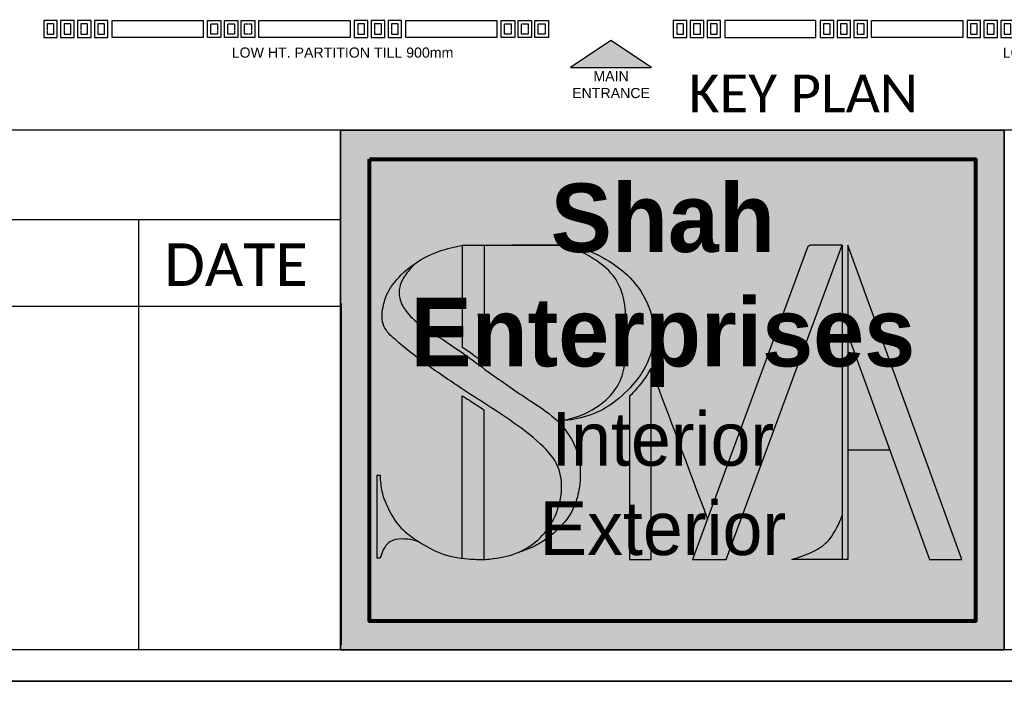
# Model space of a CAD drawing. Header units: millimetres. Extents: x 502444 to 745500, y -417645 to -375189.
# Tile 64 of 208: x 640447 to 645040, y -393956 to -390869. Entities that reach past the tile are written whole.
import ezdxf

# ---------------------------------------------------------------- set-up
doc = ezdxf.new("R2010")
doc.units = ezdxf.units.MM
doc.linetypes.add('DASHED', pattern=[0.75, 0.5, -0.25])
for name, color, linetype, lineweight in [('0FM-WS-TEXT', 7, 'Continuous', 25), ('G-ANNO-TEXT', 231, 'Continuous', 9), ('Text', 7, 'Continuous', 25), ('Wall New', 1, 'Continuous', 50)]:
    doc.layers.add(name, color=color, linetype=linetype, lineweight=lineweight)
doc.styles.add('ARIAL', font='arial.ttf')
doc.styles.add('Arial_B_4', font='arialbd.ttf', dxfattribs={"height": 800})

# ---------------------------------------------------------------- blocks, each defined once
blk = doc.blocks.new('logo')
at = {"layer": 'Wall New'}
h = blk.add_hatch(color=7, dxfattribs=at)
h.dxf.hatch_style = 1
edge = h.paths.add_edge_path()
edge.add_spline(control_points=[(65926.32732787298, -4520.094032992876), (65926.1228509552, -4519.88899023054), (65924.3385281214, -4518.183820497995), (65919.54680315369, -4515.182403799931), (65911.55111347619, -4509.614694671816), (65903.25496574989, -4503.348192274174), (65895.79311485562, -4499.10011948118), (65893.55091115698, -4494.881910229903), (65893.54196151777, -4492.071246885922), (65894.92808825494, -4489.731452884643), (65896.12217980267, -4488.297914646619), (65896.67030885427, -4487.639871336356)], knot_values=[0, 0, 0, 0, 0.867858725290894, 7.401282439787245, 16.84919293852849, 30.07839875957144, 38.91655751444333, 41.68812970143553, 43.97194689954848, 47.01151844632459, 49.590735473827, 49.590735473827, 49.590735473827, 49.590735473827], degree=3, periodic=0)
edge.add_spline(control_points=[(65896.67030885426, -4487.639871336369), (65895.92114814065, -4488.165959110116), (65893.8028151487, -4489.870670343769), (65891.35862709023, -4492.807859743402), (65890.06492843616, -4496.706629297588), (65889.90602339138, -4500.58724637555), (65893.86920417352, -4504.223637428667), (65899.16805926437, -4508.363811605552), (65907.17849125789, -4513.833384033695), (65915.43403955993, -4518.995131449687), (65922.35502716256, -4524.055133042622), (65926.76506230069, -4528.964500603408), (65927.36107414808, -4534.817846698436), (65925.8635055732, -4540.194380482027), (65922.60699536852, -4544.541443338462), (65919.71695260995, -4546.410011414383), (65918.29826566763, -4547.023579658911), (65918.27821879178, -4547.032193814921)], knot_values=[50.48678172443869, 50.48678172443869, 50.48678172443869, 50.48678172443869, 53.20760084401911, 58.5349938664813, 61.6369995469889, 65.56471417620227, 69.20875779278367, 76.89681575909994, 86.16477467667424, 98.12987605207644, 106.0842714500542, 112.0372464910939, 117.1298886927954, 122.963482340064, 128.467721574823, 133.031523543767, 133.0968729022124, 133.0968729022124, 133.0968729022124, 133.0968729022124], weights=[1, 1, 1, 1, 1, 1, 1, 1, 1, 1, 1, 1, 1, 1, 1, 1, 1, 1], degree=3, periodic=0)
edge.add_spline(control_points=[(65918.27821879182, -4547.032193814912), (65918.99569904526, -4546.806679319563), (65920.83715103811, -4546.227884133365), (65923.71842912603, -4544.578977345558), (65926.7764144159, -4542.078668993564), (65929.39307902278, -4538.740599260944), (65930.6263412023, -4535.02370299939), (65931.04522361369, -4531.116775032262), (65930.8020001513, -4527.156352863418), (65929.02379137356, -4523.240054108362), (65927.2905837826, -4521.05995449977), (65926.32732787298, -4520.094032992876)], knot_values=[49.590735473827, 49.590735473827, 49.590735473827, 49.590735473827, 51.84319754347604, 55.37180156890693, 59.46141335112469, 63.65059152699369, 67.90451495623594, 71.00000374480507, 75.43421065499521, 79.60582464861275, 83.69415918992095, 83.69415918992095, 83.69415918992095, 83.69415918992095], degree=3, periodic=0)
edge = h.paths.add_edge_path()
edge.add_spline(control_points=[(65911.15706209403, -4483.714697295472), (65909.66705064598, -4483.714697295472), (65908.17703919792, -4483.714697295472), (65906.68702774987, -4483.714697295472)], knot_values=[7.51567503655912, 7.51567503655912, 7.51567503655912, 7.51567503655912, 11.98570938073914, 11.98570938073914, 11.98570938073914, 11.98570938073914], weights=[1, 1, 1, 1], degree=3, periodic=0)
edge.add_spline(control_points=[(65906.68702774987, -4483.714697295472), (65906.68702774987, -4490.752476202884), (65906.68702774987, -4497.790255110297), (65906.68702774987, -4504.82803401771)], knot_values=[6.51567503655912, 6.51567503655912, 6.51567503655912, 6.51567503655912, 7.51567503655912, 7.51567503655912, 7.51567503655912, 7.51567503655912], weights=[1, 1, 1, 1], degree=3, periodic=0)
edge.add_spline(control_points=[(65906.68702774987, -4504.82803401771), (65907.7610623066, -4505.584761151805), (65908.81980067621, -4506.349529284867), (65910.30172647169, -4507.426266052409), (65910.72951816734, -4507.737715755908), (65911.15706209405, -4508.048751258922)], knot_values=[1, 1, 1, 1, 4.920055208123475, 4.920055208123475, 6.51567503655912, 6.51567503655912, 6.51567503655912, 6.51567503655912], weights=[1, 1, 1, 1, 1, 1], degree=3, periodic=0)
edge.add_spline(control_points=[(65911.15706209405, -4508.048751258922), (65911.15706209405, -4499.937399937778), (65911.15706209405, -4491.826048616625), (65911.15706209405, -4483.714697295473)], knot_values=[0, 0, 0, 0, 1, 1, 1, 1], weights=[1, 1, 1, 1], degree=3, periodic=0)
edge = h.paths.add_edge_path()
edge.add_spline(control_points=[(65926.32732787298, -4520.094032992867), (65928.14327062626, -4519.864546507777), (65931.86601940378, -4519.394090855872), (65937.33780130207, -4516.948838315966), (65941.65530810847, -4512.901152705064), (65945.38716069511, -4507.704936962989), (65946.65059045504, -4501.28148697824), (65944.79144368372, -4495.055523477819), (65941.40787851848, -4490.274369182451), (65936.66029614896, -4486.676563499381), (65931.87478668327, -4484.349004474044), (65928.49271372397, -4483.882319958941), (65927.27794859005, -4483.714697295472)], knot_values=[28.10659587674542, 28.10659587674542, 28.10659587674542, 28.10659587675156, 33.58032347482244, 39.32793679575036, 45.72688672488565, 51.12485412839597, 58.33784476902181, 64.40102770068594, 70.15272062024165, 75.6086114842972, 82.14980521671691, 85.81611139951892, 85.81611139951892, 85.81611139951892, 85.81611139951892], weights=[1, 1, 1, 1, 1, 1, 1, 1, 1, 1, 1, 1, 1], degree=3, periodic=0)
edge.add_spline(control_points=[(65927.27794859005, -4483.714697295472), (65928.17363530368, -4483.993565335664), (65930.36068687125, -4484.674494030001), (65934.01291733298, -4486.583985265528), (65937.5791297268, -4489.345575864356), (65940.13153193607, -4494.178919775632), (65940.50509810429, -4500.222536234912), (65940.47639201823, -4506.385122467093), (65939.47854824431, -4511.955339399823), (65935.97118947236, -4516.407761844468), (65931.20475309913, -4519.054080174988), (65927.61298398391, -4519.819908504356), (65926.32732787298, -4520.094032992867)], knot_values=[85.81611139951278, 85.81611139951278, 85.81611139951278, 85.81611139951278, 88.62523408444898, 92.675313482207, 98.1508549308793, 101.8316851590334, 108.7094344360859, 115.9402996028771, 120.4648801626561, 125.325234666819, 132.3907371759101, 136.3297490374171, 136.3297490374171, 136.3297490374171, 136.3297490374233], weights=[1, 1, 1, 1, 1, 1, 1, 1, 1, 1, 1, 1, 1], degree=3, periodic=0)
edge = h.paths.add_edge_path()
edge.add_spline(control_points=[(65911.08688957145, -4548.543095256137), (65911.08688957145, -4538.253733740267), (65911.08688957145, -4527.964372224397), (65911.08688957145, -4517.675010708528)], knot_values=[6.314873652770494, 6.314873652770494, 6.314873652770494, 6.314873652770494, 7.314873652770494, 7.314873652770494, 7.314873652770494, 7.314873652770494], weights=[1, 1, 1, 1], degree=3, periodic=0)
edge.add_spline(control_points=[(65911.08688957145, -4517.675010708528), (65910.08407910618, -4517.023955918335), (65909.07580028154, -4516.374427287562), (65907.58323034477, -4515.407846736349), (65907.09994556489, -4515.093867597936), (65906.61685522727, -4514.778347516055)], knot_values=[1, 1, 1, 1, 4.595369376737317, 4.595369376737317, 6.314873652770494, 6.314873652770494, 6.314873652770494, 6.314873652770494], weights=[1, 1, 1, 1, 1, 1], degree=3, periodic=0)
edge.add_spline(control_points=[(65906.61685522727, -4514.778347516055), (65906.61685522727, -4525.950102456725), (65906.61685522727, -4537.121857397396), (65906.61685522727, -4548.293612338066)], knot_values=[0, 0, 0, 0, 1, 1, 1, 1], weights=[1, 1, 1, 1], degree=3, periodic=0)
edge.add_spline(control_points=[(65906.61685522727, -4548.293612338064), (65907.00464915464, -4548.342551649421), (65908.49631665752, -4548.495169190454), (65909.98572179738, -4548.525759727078), (65911.0868895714, -4548.543095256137)], knot_values=[38.64654216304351, 38.64654216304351, 38.64654216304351, 38.64654216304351, 39.81212905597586, 43.11924199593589, 43.11924199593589, 43.11924199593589, 43.11924199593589], weights=[1, 1, 1, 1, 1], degree=3, periodic=0)
edge = h.paths.add_edge_path()
edge.add_spline(control_points=[(65897.79348206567, -4544.969844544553), (65897.52532202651, -4544.796118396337), (65896.04820641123, -4543.812354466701), (65893.46709142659, -4541.89074111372), (65891.46649840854, -4538.366520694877), (65889.99028359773, -4535.013483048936), (65889.74944239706, -4532.603148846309), (65889.6676251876, -4531.346926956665), (65889.6569317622, -4531.182740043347)], knot_values=[12.44897845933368, 12.44897845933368, 12.44897845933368, 12.44897845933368, 13.40008544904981, 17.7243823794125, 21.96377375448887, 25.36521328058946, 28.64998448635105, 29.14384819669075, 29.14384819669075, 29.14384819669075, 29.14384819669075], weights=[1, 1, 1, 1, 1, 1, 1, 1, 1], degree=3, periodic=0)
edge.add_spline(control_points=[(65889.6569317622, -4531.182740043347), (65889.4526859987, -4531.182740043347), (65889.24844023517, -4531.182740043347), (65889.04419447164, -4531.182740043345)], knot_values=[11.83624116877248, 11.83624116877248, 11.83624116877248, 11.83624116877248, 12.44897845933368, 12.44897845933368, 12.44897845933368, 12.44897845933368], weights=[1, 1, 1, 1], degree=3, periodic=0)
edge.add_spline(control_points=[(65889.04419447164, -4531.182740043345), (65889.04419447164, -4536.877253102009), (65889.04419447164, -4542.571766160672), (65889.04419447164, -4548.266279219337)], knot_values=[10.83624116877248, 10.83624116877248, 10.83624116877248, 10.83624116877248, 11.83624116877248, 11.83624116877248, 11.83624116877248, 11.83624116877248], weights=[1, 1, 1, 1], degree=3, periodic=0)
edge.add_spline(control_points=[(65889.04419447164, -4548.266279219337), (65889.24844023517, -4548.266279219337), (65889.4526859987, -4548.266279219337), (65889.6569317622, -4548.266279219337)], knot_values=[10.22350387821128, 10.22350387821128, 10.22350387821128, 10.22350387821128, 10.83624116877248, 10.83624116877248, 10.83624116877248, 10.83624116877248], weights=[1, 1, 1, 1], degree=3, periodic=0)
edge.add_spline(control_points=[(65889.6569317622, -4548.266279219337), (65889.83347909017, -4547.739648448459), (65890.25426248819, -4546.484475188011), (65891.58212756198, -4544.557764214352), (65894.13099015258, -4544.220281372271), (65896.18907932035, -4544.414592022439), (65897.364632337, -4544.821428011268), (65897.79348206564, -4544.969844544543)], knot_values=[0, 0, 0, 0, 1.678080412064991, 3.99954157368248, 6.506296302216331, 8.867441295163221, 10.22350387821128, 10.22350387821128, 10.22350387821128, 10.22350387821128], weights=[1, 1, 1, 1, 1, 1, 1, 1], degree=3, periodic=0)
edge = h.paths.add_edge_path()
edge.add_spline(control_points=[(65945.517516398, -4548.543095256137), (65945.51751639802, -4535.384023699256), (65945.51751639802, -4522.224952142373), (65945.51751639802, -4509.06588058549)], knot_values=[9.93112164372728, 9.93112164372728, 9.93112164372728, 9.93112164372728, 10.93112164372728, 10.93112164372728, 10.93112164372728, 10.93112164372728], weights=[1, 1, 1, 1], degree=3, periodic=0)
edge.add_spline(control_points=[(65945.51751639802, -4509.065880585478), (65945.05203890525, -4509.975354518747), (65944.50800626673, -4510.828885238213), (65943.47031053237, -4512.244242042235), (65942.99810929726, -4512.825395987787), (65942.0626877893, -4513.899088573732), (65941.59815929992, -4514.398435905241), (65941.11361179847, -4514.880069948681)], knot_values=[1, 1, 1, 1, 3.842019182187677, 3.842019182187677, 5.980474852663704, 5.980474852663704, 7.93112164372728, 7.93112164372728, 7.93112164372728, 7.93112164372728], weights=[1, 1, 1, 1, 1, 1, 1, 1], degree=3, periodic=0)
edge.add_spline(control_points=[(65941.11361179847, -4514.880069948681), (65941.11361179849, -4526.101078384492), (65941.11361179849, -4537.322086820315), (65941.11361179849, -4548.543095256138)], knot_values=[7.93112164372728, 7.93112164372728, 7.93112164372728, 7.93112164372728, 8.93112164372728, 8.93112164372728, 8.93112164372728, 8.93112164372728], weights=[1, 1, 1, 1], degree=3, periodic=0)
edge.add_spline(control_points=[(65941.11361179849, -4548.543095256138), (65942.58157999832, -4548.543095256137), (65944.04954819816, -4548.543095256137), (65945.517516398, -4548.543095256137)], knot_values=[8.93112164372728, 8.93112164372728, 8.93112164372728, 8.93112164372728, 9.93112164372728, 9.93112164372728, 9.93112164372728, 9.93112164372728], weights=[1, 1, 1, 1], degree=3, periodic=0)
h.paths.add_polyline_path([(65984.91565439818, -4483.714697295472), (65978.65695236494, -4483.714697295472, 0.3141900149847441), (65977.71864755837, -4484.368887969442), (65954.0674425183, -4548.543095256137), (65961.02334941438, -4548.543095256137)])
h.paths.add_polyline_path([(65986.1063843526, -4483.714697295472), (65986.1063843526, -4502.120993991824), (66002.9347906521, -4548.543095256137), (66009.60722965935, -4548.543095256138)])
edge = h.paths.add_edge_path()
edge.add_spline(control_points=[(65984.91565439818, -4539.499142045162), (65984.71275300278, -4539.990887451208), (65983.98333063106, -4541.758692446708), (65982.43184989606, -4544.703680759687), (65978.81295694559, -4547.223003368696), (65976.04276459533, -4548.071853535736), (65974.55115696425, -4548.52891616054)], knot_values=[1, 1, 1, 1, 2.599130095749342, 6.748808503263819, 10.75272234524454, 15.42372173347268, 15.42372173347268, 15.42372173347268, 15.42372173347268], weights=[1, 1, 1, 1, 1, 1, 1], degree=3, periodic=0)
edge.add_spline(control_points=[(65974.55115696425, -4548.52891616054), (65978.00598944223, -4548.52891616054), (65981.4608219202, -4548.52891616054), (65984.91565439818, -4548.52891616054)], knot_values=[0.1030468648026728, 0.1030468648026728, 0.1030468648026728, 0.1030468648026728, 0.9999999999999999, 0.9999999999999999, 0.9999999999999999, 0.9999999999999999], weights=[1, 1, 1, 1], degree=3, periodic=0)
edge.add_line((65984.91565439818, -4548.52891616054), (65984.91565439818, -4539.499142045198))
at = {"layer": 'Text'}
blk.add_line((65986.1063843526, -4525.915012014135), (65994.73191813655, -4525.915012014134), dxfattribs=at)
blk.add_lwpolyline([(65984.91565439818, -4483.714697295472), (65978.65695236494, -4483.714697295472, 0.3141900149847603), (65977.71864755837, -4484.368887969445), (65954.0674425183, -4548.543095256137), (65961.02334941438, -4548.543095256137), (65984.91565439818, -4483.714697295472), (65984.91565439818, -4548.543095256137)], format="xyb", dxfattribs=at)
blk.add_lwpolyline([(65986.1063843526, -4502.120993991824), (66002.9347906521, -4548.543095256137), (66009.60722965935, -4548.543095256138), (65986.1063843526, -4483.714697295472), (65986.1063843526, -4548.543095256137)], dxfattribs=at)
for points, knots in [([(65897.79348206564, -4544.969844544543), (65897.364632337, -4544.821428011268), (65896.18907932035, -4544.414592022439), (65894.13099015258, -4544.220281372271), (65891.58212756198, -4544.557764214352), (65890.25426248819, -4546.484475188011), (65889.83347909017, -4547.739648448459), (65889.6569317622, -4548.266279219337), (65889.4526859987, -4548.266279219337), (65889.24844023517, -4548.266279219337), (65889.04419447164, -4548.266279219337), (65889.04419447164, -4542.571766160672), (65889.04419447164, -4536.877253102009), (65889.04419447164, -4531.182740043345), (65889.24844023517, -4531.182740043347), (65889.4526859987, -4531.182740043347), (65889.6569317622, -4531.182740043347), (65889.6676251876, -4531.346926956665), (65889.74944239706, -4532.603148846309), (65889.99028359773, -4535.013483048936), (65891.46649840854, -4538.366520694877), (65893.46709142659, -4541.89074111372), (65897.32712590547, -4544.764496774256), (65901.91570660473, -4547.517138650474), (65906.99685920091, -4548.480432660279), (65910.17513324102, -4548.529156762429), (65911.37099373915, -4548.547489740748), (65911.93215329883, -4548.49033947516), (65914.30047313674, -4548.249142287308), (65918.1799144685, -4547.403789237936), (65922.60699536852, -4544.541443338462), (65925.8635055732, -4540.194380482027), (65927.36107414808, -4534.817846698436), (65926.76506230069, -4528.964500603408), (65922.35502716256, -4524.055133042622), (65915.43403955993, -4518.995131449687), (65907.17849125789, -4513.833384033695), (65899.16805926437, -4508.363811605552), (65893.86920417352, -4504.223637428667), (65889.90602339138, -4500.58724637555), (65890.06492843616, -4496.706629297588), (65891.35862709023, -4492.807859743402), (65895.08145327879, -4488.334126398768), (65900.64695517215, -4485.044764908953), (65905.06251132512, -4484.072427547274), (65906.68702774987, -4483.714697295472)], [0, 0, 0, 0, 1.356062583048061, 3.717207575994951, 6.223962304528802, 8.545423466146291, 10.22350387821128, 10.22350387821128, 10.22350387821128, 10.83624116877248, 10.83624116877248, 10.83624116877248, 11.83624116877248, 11.83624116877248, 11.83624116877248, 12.44897845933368, 12.44897845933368, 12.44897845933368, 12.94284216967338, 16.22761337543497, 19.62905290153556, 23.86844427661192, 28.19274120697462, 33.85834455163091, 39.81212905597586, 43.40365804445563, 43.40365804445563, 43.40365804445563, 45.09744699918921, 50.55213108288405, 55.11593305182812, 60.6201722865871, 66.45376593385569, 71.54640813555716, 77.49938317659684, 85.45377857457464, 97.41887994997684, 106.6868388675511, 114.3748968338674, 118.0189404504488, 121.9466550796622, 125.0486607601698, 130.376053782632, 138.9299321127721, 143.9086917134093, 143.9086917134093, 143.9086917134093, 143.9086917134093]), ([(65911.15706209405, -4483.714697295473), (65911.15706209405, -4491.826048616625), (65911.15706209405, -4499.937399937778), (65911.15706209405, -4508.048751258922), (65910.72951816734, -4507.737715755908), (65910.30172647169, -4507.426266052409), (65908.81980067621, -4506.349529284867), (65907.7610623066, -4505.584761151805), (65906.68702774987, -4504.82803401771), (65906.68702774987, -4497.790255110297), (65906.68702774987, -4490.752476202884), (65906.68702774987, -4483.714697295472), (65913.55066802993, -4483.714697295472), (65920.41430830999, -4483.714697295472), (65927.27794859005, -4483.714697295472), (65928.49271372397, -4483.882319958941), (65931.87478668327, -4484.349004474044), (65936.66029614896, -4486.676563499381), (65941.40787851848, -4490.274369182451), (65944.79144368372, -4495.055523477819), (65946.65059045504, -4501.28148697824), (65945.38716069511, -4507.704936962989), (65941.65530810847, -4512.901152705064), (65937.33780130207, -4516.948838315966), (65931.86601940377, -4519.394090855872), (65928.14327062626, -4519.864546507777), (65926.32732787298, -4520.094032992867), (65927.61298398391, -4519.819908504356), (65931.20475309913, -4519.054080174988), (65935.97118947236, -4516.407761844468), (65939.47854824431, -4511.955339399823), (65940.47639201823, -4506.385122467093), (65940.50509810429, -4500.222536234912), (65940.13153193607, -4494.178919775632), (65937.5791297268, -4489.345575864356), (65934.01291733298, -4486.583985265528), (65930.36068687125, -4484.674494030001), (65928.17363530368, -4483.993565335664), (65927.27794859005, -4483.714697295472), (65923.84612845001, -4483.714697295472), (65920.41430830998, -4483.714697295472), (65916.98248816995, -4483.714697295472)], [0, 0, 0, 0, 1, 1, 1, 2.595619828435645, 2.595619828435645, 6.51567503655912, 6.51567503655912, 6.51567503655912, 7.51567503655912, 7.51567503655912, 7.51567503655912, 28.10659587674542, 28.10659587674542, 28.10659587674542, 31.77290205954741, 38.31409579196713, 43.76998665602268, 49.52167957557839, 55.58486250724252, 62.79785314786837, 68.19582055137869, 74.59477048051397, 80.3423838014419, 85.81611139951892, 85.81611139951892, 85.81611139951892, 89.75512326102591, 96.82062577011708, 101.68098027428, 106.205560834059, 113.4364260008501, 120.3141752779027, 123.9950055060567, 129.470546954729, 133.5206263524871, 136.3297490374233, 136.3297490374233, 136.3297490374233, 137.3297490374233, 137.3297490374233, 137.3297490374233, 137.3297490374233]), ([(65957.16600532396, -4540.13558234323), (65953.28317568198, -4529.779015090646), (65949.40034604, -4519.422447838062), (65945.51751639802, -4509.065880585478), (65945.05203890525, -4509.975354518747), (65944.50800626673, -4510.828885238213), (65943.47031053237, -4512.244242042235), (65942.99810929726, -4512.825395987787), (65942.0626877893, -4513.899088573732), (65941.59815929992, -4514.398435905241), (65941.11361179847, -4514.880069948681), (65941.11361179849, -4526.101078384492), (65941.11361179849, -4537.322086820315), (65941.11361179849, -4548.543095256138), (65942.58157999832, -4548.543095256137), (65944.04954819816, -4548.543095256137), (65945.517516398, -4548.543095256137), (65945.51751639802, -4535.384023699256), (65945.51751639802, -4522.224952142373), (65945.51751639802, -4509.06588058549)], [0, 0, 0, 0, 1, 1, 1, 3.842019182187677, 3.842019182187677, 5.980474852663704, 5.980474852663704, 7.93112164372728, 7.93112164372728, 7.93112164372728, 8.93112164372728, 8.93112164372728, 8.93112164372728, 9.93112164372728, 9.93112164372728, 9.93112164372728, 10.93112164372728, 10.93112164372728, 10.93112164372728, 10.93112164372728]), ([(65906.61685522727, -4548.293612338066), (65906.61685522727, -4537.121857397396), (65906.61685522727, -4525.950102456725), (65906.61685522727, -4514.778347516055), (65907.09994556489, -4515.093867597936), (65907.58323034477, -4515.407846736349), (65909.07580028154, -4516.374427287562), (65910.08407910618, -4517.023955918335), (65911.08688957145, -4517.675010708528), (65911.08688957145, -4527.964372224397), (65911.08688957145, -4538.253733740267), (65911.08688957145, -4548.543095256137)], [0, 0, 0, 0, 1, 1, 1, 2.719504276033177, 2.719504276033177, 6.314873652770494, 6.314873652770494, 6.314873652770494, 7.314873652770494, 7.314873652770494, 7.314873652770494, 7.314873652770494]), ([(65986.10638435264, -4548.52891616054), (65982.25464188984, -4548.52891616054), (65978.40289942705, -4548.52891616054), (65974.55115696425, -4548.52891616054), (65976.04276459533, -4548.071853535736), (65978.81295694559, -4547.223003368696), (65982.43184989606, -4544.703680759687), (65983.98333063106, -4541.758692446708), (65984.71275300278, -4539.990887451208), (65984.91565439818, -4539.499142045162)], [0, 0, 0, 0, 1, 1, 1, 5.670999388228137, 9.674913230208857, 13.82459163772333, 15.42372173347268, 15.42372173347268, 15.42372173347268, 15.42372173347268])]:
    blk.add_open_spline(points, degree=3, knots=knots, dxfattribs=at)
blk.add_spline([(65896.67030885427, -4487.639871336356), (65895.06986562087, -4489.66247904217), (65893.71573726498, -4492.383752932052), (65893.71573726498, -4494.667570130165), (65894.90604788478, -4497.170522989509), (65901.80429062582, -4502.695674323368), (65912.62742102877, -4510.303021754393), (65920.40413111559, -4515.668261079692), (65925.69999214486, -4519.494418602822), (65928.86516979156, -4523.308275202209), (65930.5239822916, -4527.135899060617), (65930.92594637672, -4531.551849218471), (65930.57451732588, -4534.62732454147), (65929.16774830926, -4538.641906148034), (65926.64920853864, -4541.989468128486), (65923.50087590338, -4544.599626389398), (65920.40728955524, -4546.296909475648), (65918.27821879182, -4547.032193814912)], degree=3, dxfattribs=at)
blk = doc.blocks.new('sheet format horizontal')
at = {"layer": 'Text'}
for p, q in [((66762.25933642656, -4420.849678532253), (65217.44054091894, -4420.849678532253)), ((65503.32595826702, -4445.387557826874), (65858.9499393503, -4445.387557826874)), ((65803.30543144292, -4445.387557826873), (65803.30543144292, -4563.962514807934)), ((65503.32595826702, -4469.266756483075), (65858.9499393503, -4469.266756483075)), ((65858.9499393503, -4468.553957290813), (65858.9499393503, -4562.538818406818)), ((65859.0739948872, -4468.553957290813), (65859.0739948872, -4562.538818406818))]:
    blk.add_line(p, q, dxfattribs=at)
for points in [[(66770.90544657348, -4572.608624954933), (66770.90544657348, -3464.929904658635), (65208.79443077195, -3464.929904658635), (65208.79443077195, -4572.608624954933)], [(66770.90544657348, -4572.608624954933), (65208.79443077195, -4572.608624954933), (65208.79443077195, -3464.929904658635), (66770.90544657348, -3464.929904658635)], [(65217.44054091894, -3473.576014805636), (66762.2593364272, -3473.576014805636), (66762.2593364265, -4563.962514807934), (65217.44054091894, -4563.962514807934)], [(65858.9499393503, -4563.962514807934), (66041.70407289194, -4563.962514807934), (66041.70407289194, -4420.849678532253), (65858.9499393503, -4420.849678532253)]]:
    blk.add_lwpolyline(points, close=True, dxfattribs=at)
at = {"layer": 'Wall New', "xscale": 1.335824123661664, "yscale": 1.335824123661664, "zscale": 1.335824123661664}
blk.add_blockref('logo', (-22147.18689998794, 1536.989079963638), dxfattribs=at)
at = {"layer": 'Text', "insert": (65759.9245552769, -4452.022680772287), "char_height": 11.68966550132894, "width": 140.4132792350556, "attachment_point": 1, "style": 'ARIAL'}
blk.add_mtext('\\pxqc;{\\fCalibri|b0|i0|c0|p34;DATE}', dxfattribs=at)
blk = doc.blocks.new('DHTH')
at = {"layer": '0FM-WS-TEXT'}
h = blk.add_hatch(color=256, dxfattribs=at)
h.dxf.hatch_style = 1
h.paths.add_polyline_path([(611651.1843619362, -422736.4804680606), (611051.1843619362, -423136.4804680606), (612251.1843619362, -423136.4804680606)])
for points, elevation in [([(603251.2222690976, -422692.5194070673), (603451.2222690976, -422692.5194070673), (603451.2222690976, -422442.5194070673), (603251.2222690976, -422442.5194070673)], 1.00953911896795e-09), ([(603501.2222690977, -422692.5194070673), (603701.2222690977, -422692.5194070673), (603701.2222690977, -422442.5194070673), (603501.2222690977, -422442.5194070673)], 1.00953911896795e-09), ([(603751.2222690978, -422692.5194070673), (603951.2222690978, -422692.5194070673), (603951.2222690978, -422442.5194070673), (603751.2222690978, -422442.5194070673)], 1.00953911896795e-09), ([(604001.2222690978, -422692.5194070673), (604201.2222690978, -422692.5194070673), (604201.2222690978, -422442.5194070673), (604001.2222690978, -422442.5194070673)], 1.00953911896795e-09), ([(604263.7222690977, -422442.5194070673), (605613.7222690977, -422442.5194070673), (605613.7222690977, -422692.5194070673), (604263.7222690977, -422692.5194070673)], 1.00953911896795e-09), ([(605876.2222690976, -422692.5194070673), (605676.2222690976, -422692.5194070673), (605676.2222690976, -422442.5194070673), (605876.2222690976, -422442.5194070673)], 1.00953911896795e-09), ([(606126.2222690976, -422692.5194070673), (605926.2222690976, -422692.5194070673), (605926.2222690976, -422442.5194070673), (606126.2222690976, -422442.5194070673)], 1.00953911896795e-09), ([(606376.2222690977, -422692.5194070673), (606176.2222690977, -422692.5194070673), (606176.2222690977, -422442.5194070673), (606376.2222690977, -422442.5194070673)], 1.00953911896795e-09), ([(606438.7222690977, -422442.5194070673), (607788.7222690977, -422442.5194070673), (607788.7222690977, -422692.5194070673), (606438.7222690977, -422692.5194070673)], 1.00953911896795e-09), ([(607851.2222690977, -422692.5194070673), (608051.2222690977, -422692.5194070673), (608051.2222690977, -422442.5194070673), (607851.2222690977, -422442.5194070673)], 1.00953911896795e-09), ([(608101.2222690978, -422692.5194070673), (608301.2222690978, -422692.5194070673), (608301.2222690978, -422442.5194070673), (608101.2222690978, -422442.5194070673)], 1.00953911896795e-09), ([(608351.2222690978, -422692.5194070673), (608551.2222690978, -422692.5194070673), (608551.2222690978, -422442.5194070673), (608351.2222690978, -422442.5194070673)], 1.00953911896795e-09), ([(608613.7222690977, -422442.5194070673), (609963.7222690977, -422442.5194070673), (609963.7222690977, -422692.5194070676), (608613.7222690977, -422692.5194070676)], 1.00953911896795e-09), ([(610226.2222690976, -422692.5194070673), (610026.2222690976, -422692.5194070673), (610026.2222690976, -422442.5194070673), (610226.2222690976, -422442.5194070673)], 1.00953911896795e-09), ([(610476.2222690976, -422692.5194070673), (610276.2222690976, -422692.5194070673), (610276.2222690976, -422442.5194070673), (610476.2222690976, -422442.5194070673)], 1.00953911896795e-09), ([(610726.2222690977, -422692.5194070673), (610526.2222690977, -422692.5194070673), (610526.2222690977, -422442.5194070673), (610726.2222690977, -422442.5194070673)], 1.00953911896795e-09), ([(612576.1464547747, -422692.5194070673), (612776.1464547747, -422692.5194070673), (612776.1464547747, -422442.5194070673), (612576.1464547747, -422442.5194070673)], 1.00953911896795e-09), ([(612826.1464547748, -422692.5194070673), (613026.1464547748, -422692.5194070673), (613026.1464547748, -422442.5194070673), (612826.1464547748, -422442.5194070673)], 1.00953911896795e-09), ([(613076.1464547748, -422692.5194070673), (613276.1464547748, -422692.5194070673), (613276.1464547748, -422442.5194070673), (613076.1464547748, -422442.5194070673)], 1.00953911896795e-09), ([(614688.6464547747, -422442.5194070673), (613338.6464547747, -422442.5194070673), (613338.6464547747, -422692.5194070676), (614688.6464547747, -422692.5194070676)], 1.00953911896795e-09), ([(614751.1464547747, -422692.5194070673), (614951.1464547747, -422692.5194070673), (614951.1464547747, -422442.5194070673), (614751.1464547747, -422442.5194070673)], 1.00953911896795e-09), ([(615001.1464547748, -422692.5194070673), (615201.1464547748, -422692.5194070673), (615201.1464547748, -422442.5194070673), (615001.1464547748, -422442.5194070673)], 1.00953911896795e-09), ([(615251.1464547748, -422692.5194070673), (615451.1464547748, -422692.5194070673), (615451.1464547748, -422442.5194070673), (615251.1464547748, -422442.5194070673)], 1.00953911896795e-09), ([(615513.6464547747, -422442.5194070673), (616863.6464547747, -422442.5194070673), (616863.6464547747, -422692.5194070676), (615513.6464547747, -422692.5194070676)], 1.00953911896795e-09), ([(616926.1464547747, -422692.5194070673), (617126.1464547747, -422692.5194070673), (617126.1464547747, -422442.5194070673), (616926.1464547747, -422442.5194070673)], 1.00953911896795e-09), ([(617176.1464547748, -422692.5194070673), (617376.1464547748, -422692.5194070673), (617376.1464547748, -422442.5194070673), (617176.1464547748, -422442.5194070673)], 1.00953911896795e-09), ([(617426.1464547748, -422692.5194070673), (617626.1464547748, -422692.5194070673), (617626.1464547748, -422442.5194070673), (617426.1464547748, -422442.5194070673)], 1.00953911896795e-09), ([(612251.1843619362, -423136.4804680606), (611651.1843619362, -422736.4804680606), (611051.1843619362, -423136.4804680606)], 5.047695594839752e-10)]:
    blk.add_lwpolyline(points, close=True, dxfattribs=dict(at, elevation=elevation))
at = {"layer": '0FM-WS-TEXT', "linetype": 'DASHED', "ltscale": 20, "elevation": 1.00953911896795e-09}
for points in [[(603401.2222690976, -422492.5194070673), (603301.2222690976, -422492.5194070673), (603301.2222690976, -422642.5194070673), (603401.2222690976, -422642.5194070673)], [(603651.2222690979, -422492.5194070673), (603551.222269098, -422492.5194070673), (603551.2222690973, -422642.5194070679), (603651.2222690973, -422642.5194070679)], [(603901.2222690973, -422492.5194070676), (603801.2222690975, -422492.5194070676), (603801.2222690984, -422642.5194070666), (603901.2222690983, -422642.5194070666)], [(604151.2222690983, -422492.5194070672), (604051.2222690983, -422492.5194070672), (604051.2222690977, -422642.5194070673), (604151.2222690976, -422642.5194070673)], [(605726.2222690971, -422492.5194070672), (605826.2222690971, -422492.5194070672), (605826.2222690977, -422642.5194070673), (605726.2222690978, -422642.5194070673)], [(605976.222269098, -422492.5194070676), (606076.2222690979, -422492.5194070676), (606076.222269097, -422642.5194070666), (605976.2222690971, -422642.5194070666)], [(606226.2222690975, -422492.5194070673), (606326.2222690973, -422492.5194070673), (606326.222269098, -422642.5194070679), (606226.222269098, -422642.5194070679)], [(608001.2222690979, -422492.5194070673), (607901.222269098, -422492.5194070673), (607901.2222690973, -422642.5194070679), (608001.2222690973, -422642.5194070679)], [(608251.2222690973, -422492.5194070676), (608151.2222690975, -422492.5194070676), (608151.2222690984, -422642.5194070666), (608251.2222690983, -422642.5194070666)], [(608501.2222690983, -422492.5194070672), (608401.2222690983, -422492.5194070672), (608401.2222690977, -422642.5194070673), (608501.2222690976, -422642.5194070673)], [(610076.2222690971, -422492.5194070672), (610176.2222690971, -422492.5194070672), (610176.2222690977, -422642.5194070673), (610076.2222690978, -422642.5194070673)], [(610326.222269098, -422492.5194070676), (610426.2222690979, -422492.5194070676), (610426.222269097, -422642.5194070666), (610326.2222690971, -422642.5194070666)], [(610576.2222690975, -422492.5194070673), (610676.2222690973, -422492.5194070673), (610676.222269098, -422642.5194070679), (610576.222269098, -422642.5194070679)], [(612726.1464547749, -422492.5194070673), (612626.146454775, -422492.5194070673), (612626.1464547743, -422642.5194070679), (612726.1464547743, -422642.5194070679)], [(612976.1464547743, -422492.5194070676), (612876.1464547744, -422492.5194070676), (612876.1464547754, -422642.5194070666), (612976.1464547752, -422642.5194070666)], [(613226.1464547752, -422492.5194070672), (613126.1464547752, -422492.5194070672), (613126.1464547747, -422642.5194070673), (613226.1464547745, -422642.5194070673)], [(614901.1464547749, -422492.5194070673), (614801.146454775, -422492.5194070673), (614801.1464547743, -422642.5194070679), (614901.1464547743, -422642.5194070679)], [(615151.1464547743, -422492.5194070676), (615051.1464547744, -422492.5194070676), (615051.1464547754, -422642.5194070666), (615151.1464547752, -422642.5194070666)], [(615401.1464547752, -422492.5194070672), (615301.1464547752, -422492.5194070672), (615301.1464547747, -422642.5194070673), (615401.1464547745, -422642.5194070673)], [(617076.1464547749, -422492.5194070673), (616976.146454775, -422492.5194070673), (616976.1464547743, -422642.5194070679), (617076.1464547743, -422642.5194070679)], [(617326.1464547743, -422492.5194070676), (617226.1464547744, -422492.5194070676), (617226.1464547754, -422642.5194070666), (617326.1464547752, -422642.5194070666)], [(617576.1464547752, -422492.5194070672), (617476.1464547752, -422492.5194070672), (617476.1464547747, -422642.5194070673), (617576.1464547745, -422642.5194070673)]]:
    blk.add_lwpolyline(points, close=True, dxfattribs=at)
at = {"layer": 'G-ANNO-TEXT', "color": 7, "char_height": 150, "attachment_point": 1, "style": 'Arial_B_4'}
for s, insert, width in [('{\\fArial|b0|i0|c0|p34;LOW HT. PARTITION TILL 900mm}', (606034.9148252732, -422842.1070095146, 1.00953911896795e-09), 4989.576629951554), ('{\\fArial|b0|i0|c0|p34;LOW HT. PARTITION TILL 900mm}', (617455.3337770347, -422842.1070095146, 1.00953911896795e-09), 4989.576629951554), ('\\pxqc;{\\fArial|b0|i0|c0|p34;MAIN \\PENTRANCE}', (610792.9798750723, -423191.4218899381, 1.00953911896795e-09), 1722.296184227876)]:
    blk.add_mtext(s, dxfattribs=dict(at, insert=insert, width=width))

msp = doc.modelspace()

# ---------------------------------------------------------------- hatches: boundary and pattern name
at = {"layer": '0FM-WS-TEXT', "lineweight": 25, "true_color": 0xffffff}
h = msp.add_hatch(color=7, dxfattribs=at)
h.dxf.hatch_style = 1
h.paths.add_polyline_path([(645040.1493651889, -391384.5158527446), (641943.8052950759, -391384.5158527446), (641943.8052950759, -393809.2302675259), (645040.1493651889, -393809.2302675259)])

# ---------------------------------------------------------------- linework, layer by layer
at = {"layer": '0FM-WS-TEXT', "color": 251, "lineweight": 25, "true_color": 0x636466, "elevation": 2803.511267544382}
msp.add_lwpolyline([(641943.8052950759, -391384.5158527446), (645040.1493651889, -391384.5158527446), (645040.1493651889, -393809.2302675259), (641943.8052950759, -393809.2302675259)], close=True, dxfattribs=at)
at = {"layer": '0FM-WS-TEXT', "color": 18, "lineweight": 80, "true_color": 0x000000, "elevation": 2803.511267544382}
msp.add_lwpolyline([(642078.4090810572, -391519.1196387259), (644905.5455792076, -391519.1196387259), (644905.5455792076, -393674.6264815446), (642078.4090810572, -393674.6264815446)], close=True, dxfattribs=at)

# ---------------------------------------------------------------- block references
at = {"layer": '0FM-WS-TEXT', "color": 18, "lineweight": 25, "true_color": 0x000000, "xscale": 0.3149720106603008, "yscale": 0.3149720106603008, "zscale": 0.3149720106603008}
msp.add_blockref('DHTH', (450551.7402449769, -257815.0146809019, 2803.511267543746), dxfattribs=at)
at = {"layer": 'Wall New', "color": 5, "true_color": 0x0000ff, "xscale": 16.94267598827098, "yscale": 16.94267598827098, "zscale": 16.94267598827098}
msp.add_blockref('sheet format horizontal', (-473883.0444550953, -316483.4921565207, 2803.511267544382), dxfattribs=at)

# ---------------------------------------------------------------- texts
at = {"layer": 'Text', "attachment_point": 1, "style": 'ARIAL'}
for s, insert, char_height, width in [('\\pxqc;{\\fCalibri|b0|i0|c0|p34;KEY PLAN}', (641548.2676548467, -391124.6198993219, 2803.511267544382), 176.6896421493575, 5109.252913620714), ('\\pxqc;{\\fCalifornian FB|b1|i0|c0|p18;\\H1.06667x;\\C256;\\c0;Shah\\PEnterprises\\fCalibri|b0|i0|c0|p34;\\H0.9375x;\\P\\fCascadia Code|b0|i0|c0|p49;\\H0.83333x;Interior\\PExterior}', (642635.7326272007, -391632.9507374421, 2803.511267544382), 300, 1622.437705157)]:
    msp.add_mtext(s, dxfattribs=dict(at, insert=insert, char_height=char_height, width=width))

doc.saveas('drawing.dxf')
